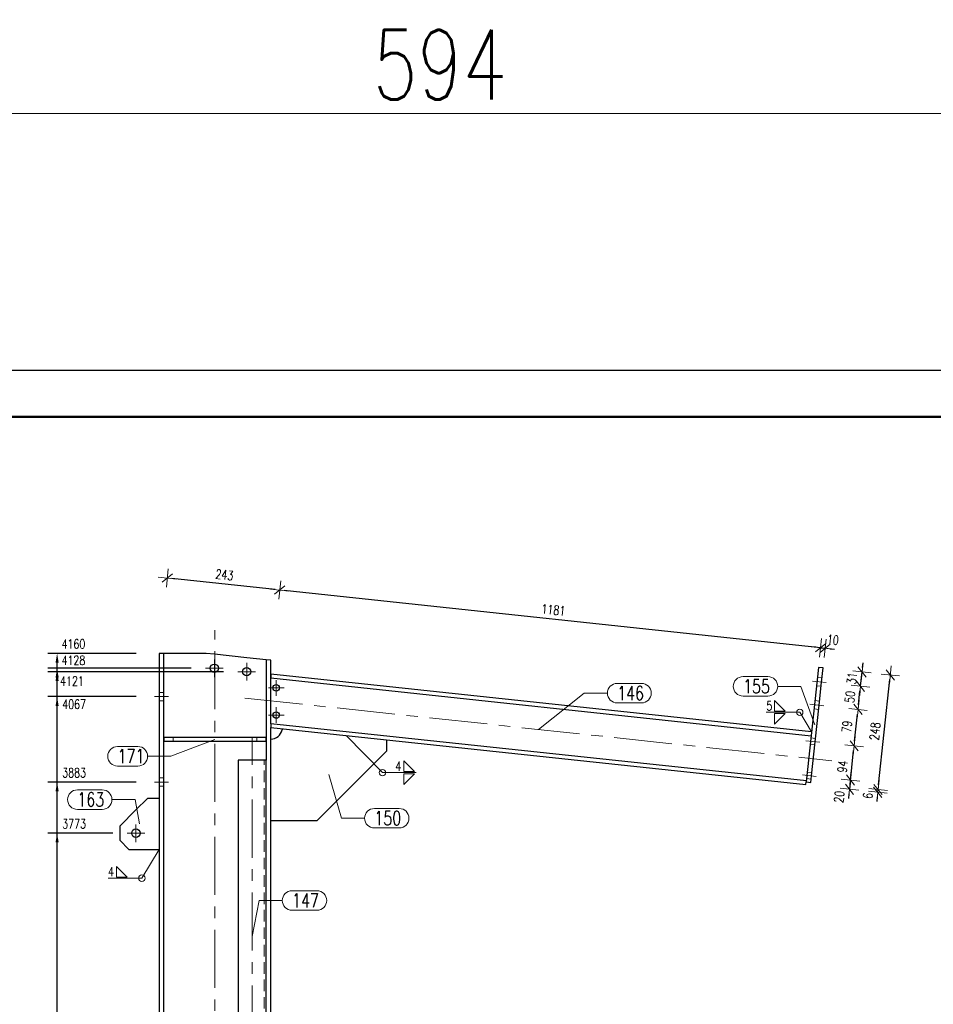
# Model space of a CAD drawing. Header units: millimetres. Extents: x -150 to 456, y 13545 to 14040.
# Tile 12 of 15: x 62 to 259, y 13828 to 14040. Entities that reach past the tile are written whole.
import ezdxf

# ---------------------------------------------------------------- set-up
doc = ezdxf.new("R2010")
doc.units = ezdxf.units.MM
doc.header["$LTSCALE"] = 10
doc.linetypes.add('HIDDEN', pattern=[0.375, 0.25, -0.125])
doc.linetypes.add('MITTE', pattern=[2, 1.25, -0.25, 0.25, -0.25])
doc.layers.get('Defpoints').update_dxf_attribs({"color": 1})
doc.layers.add('_FORMATKA', color=8, linetype='Continuous', plot=False)
for name, color, linetype, lineweight in [('_RAMKA', 7, 'Continuous', 35), ('PS_DIM', 4, 'Continuous', 13), ('PS_Hidden', 2, 'HIDDEN', 9), ('PS_Mid', 5, 'MITTE', 15), ('PS_Pos', 1, 'Continuous', 15), ('PS_Shape', 161, 'Continuous', 30), ('PS_SOLID', 7, 'Continuous', 30), ('PS_Weld', 1, 'Continuous', 9)]:
    doc.layers.add(name, color=color, linetype=linetype, lineweight=lineweight)
doc.styles.add('simplex', font='simplex.shx', dxfattribs={"width": 0.75})
doc.dimstyles.new('1_10_GŁ_DS1-LS10', dxfattribs={"dimtxt": 2, "dimasz": 2, "dimexe": 2, "dimexo": 5, "dimgap": 1, "dimtad": 1, "dimjust": 4, "dimdec": 0, "dimlfac": 10, "dimtxsty": 'simplex', "dimblk1": 'NONE', "dimsah": 1, "dimcen": 2, "dimclrd": 256, "dimclre": 256, "dimclrt": 3, "dimadec": 1, "dimazin": 0, "dimtfac": 1, "dimtdec": 0, "dimtmove": 2, "dimatfit": 3, "dimfxl": 1, "dimarcsym": 0})
doc.dimstyles.new('1_10_PRZ', dxfattribs={"dimtxt": 2, "dimasz": 1, "dimexe": 2, "dimexo": 5, "dimgap": 1, "dimtad": 1, "dimdec": 0, "dimlfac": 10, "dimtxsty": 'simplex', "dimblk": 'dimznak', "dimcen": 2, "dimse1": 1, "dimse2": 1, "dimclrt": 3, "dimadec": 1, "dimazin": 0, "dimtfac": 1, "dimtdec": 0, "dimtix": 1, "dimtmove": 2, "dimatfit": 3, "dimldrblk": 'dim-grot', "dimfxl": 1, "dimarcsym": 0})

# ---------------------------------------------------------------- blocks, each defined once
blk = doc.blocks.new('*D76')
at = {"layer": 'Defpoints', "color": 0, "transparency": 16777216}
for p in [(70.41, 13865.12), (87.39, 13865.12), (116.41, 13629.84)]:
    blk.add_point(p, dxfattribs=at)
at = {"layer": 'PS_DIM', "lineweight": -2, "transparency": 16777216}
for p, q in [((82.39, 13865.12), (68.41, 13865.12)), ((70.41, 13629.84), (70.41, 13863.12)), ((111.41, 13629.84), (68.41, 13629.84))]:
    blk.add_line(p, q, dxfattribs=at)
at = {"layer": 'PS_DIM', "transparency": 16777216}
blk.add_solid([(70.08, 13863.12), (70.75, 13863.12), (70.41, 13865.12)], dxfattribs=at)
at = {"layer": 'PS_DIM', "color": 3, "transparency": 16777216, "insert": (74.08, 13867.14), "char_height": 2, "attachment_point": 5, "rotation": 0.0573, "style": 'simplex'}
blk.add_mtext('3773', dxfattribs=at)
blk = doc.blocks.new('_None')
blk = doc.blocks.new('*D77')
at = {"layer": 'Defpoints', "color": 0, "transparency": 16777216}
for p in [(70.41, 13876.12), (92.41, 13876.12), (116.41, 13629.84)]:
    blk.add_point(p, dxfattribs=at)
at = {"layer": 'PS_DIM', "lineweight": -2, "transparency": 16777216}
for p, q in [((87.41, 13876.12), (68.41, 13876.12)), ((70.41, 13629.84), (70.41, 13874.12)), ((111.41, 13629.84), (68.41, 13629.84))]:
    blk.add_line(p, q, dxfattribs=at)
at = {"layer": 'PS_DIM', "transparency": 16777216}
blk.add_solid([(70.08, 13874.12), (70.75, 13874.12), (70.41, 13876.12)], dxfattribs=at)
at = {"layer": 'PS_DIM', "color": 3, "transparency": 16777216, "insert": (74.08, 13878.14), "char_height": 2, "attachment_point": 5, "rotation": 0.0573, "style": 'simplex'}
blk.add_mtext('3883', dxfattribs=at)
blk = doc.blocks.new('*D78')
at = {"layer": 'Defpoints', "color": 0, "transparency": 16777216}
for p in [(70.41, 13894.52), (92.41, 13894.52), (116.41, 13629.84)]:
    blk.add_point(p, dxfattribs=at)
at = {"layer": 'PS_DIM', "lineweight": -2, "transparency": 16777216}
for p, q in [((87.41, 13894.52), (68.41, 13894.52)), ((70.41, 13629.84), (70.41, 13892.52)), ((111.41, 13629.84), (68.41, 13629.84))]:
    blk.add_line(p, q, dxfattribs=at)
at = {"layer": 'PS_DIM', "transparency": 16777216}
blk.add_solid([(70.08, 13892.52), (70.75, 13892.52), (70.41, 13894.52)], dxfattribs=at)
at = {"layer": 'PS_DIM', "color": 3, "transparency": 16777216, "insert": (74.08, 13892.88), "char_height": 2, "attachment_point": 5, "rotation": 0.0573, "style": 'simplex'}
blk.add_mtext('4067', dxfattribs=at)
blk = doc.blocks.new('*D79')
at = {"layer": 'Defpoints', "color": 0, "transparency": 16777216}
for p in [(70.41, 13899.89), (111.24, 13899.89), (116.41, 13629.84)]:
    blk.add_point(p, dxfattribs=at)
at = {"layer": 'PS_DIM', "lineweight": -2, "transparency": 16777216}
for p, q in [((106.24, 13899.89), (68.41, 13899.89)), ((70.41, 13629.84), (70.41, 13897.89)), ((111.41, 13629.84), (68.41, 13629.84))]:
    blk.add_line(p, q, dxfattribs=at)
at = {"layer": 'PS_DIM', "transparency": 16777216}
blk.add_solid([(70.08, 13897.89), (70.75, 13897.89), (70.41, 13899.89)], dxfattribs=at)
at = {"layer": 'PS_DIM', "color": 3, "transparency": 16777216, "insert": (73.61, 13897.87), "char_height": 2, "attachment_point": 5, "rotation": 0.0573, "style": 'simplex'}
blk.add_mtext('4121', dxfattribs=at)
blk = doc.blocks.new('*D80')
at = {"layer": 'Defpoints', "color": 0, "transparency": 16777216}
for p in [(70.41, 13900.64), (104.28, 13900.64), (116.41, 13629.84)]:
    blk.add_point(p, dxfattribs=at)
at = {"layer": 'PS_DIM', "lineweight": -2, "transparency": 16777216}
for p, q in [((99.28, 13900.64), (68.41, 13900.64)), ((70.41, 13629.84), (70.41, 13898.64)), ((111.41, 13629.84), (68.41, 13629.84))]:
    blk.add_line(p, q, dxfattribs=at)
at = {"layer": 'PS_DIM', "transparency": 16777216}
blk.add_solid([(70.08, 13898.64), (70.75, 13898.64), (70.41, 13900.64)], dxfattribs=at)
at = {"layer": 'PS_DIM', "color": 3, "transparency": 16777216, "insert": (73.93, 13902.34), "char_height": 2, "attachment_point": 5, "rotation": 0.0573, "style": 'simplex'}
blk.add_mtext('4128', dxfattribs=at)
blk = doc.blocks.new('*D81')
at = {"layer": 'Defpoints', "color": 0, "transparency": 16777216}
for p in [(70.41, 13903.84), (92.41, 13903.84), (116.41, 13629.84)]:
    blk.add_point(p, dxfattribs=at)
at = {"layer": 'PS_DIM', "lineweight": -2, "transparency": 16777216}
for p, q in [((87.41, 13903.84), (68.41, 13903.84)), ((70.41, 13629.84), (70.41, 13901.84)), ((111.41, 13629.84), (68.41, 13629.84))]:
    blk.add_line(p, q, dxfattribs=at)
at = {"layer": 'PS_DIM', "transparency": 16777216}
blk.add_solid([(70.08, 13901.84), (70.75, 13901.84), (70.41, 13903.84)], dxfattribs=at)
at = {"layer": 'PS_DIM', "color": 3, "transparency": 16777216, "insert": (73.93, 13905.86), "char_height": 2, "attachment_point": 5, "rotation": 0.0573, "style": 'simplex'}
blk.add_mtext('4160', dxfattribs=at)
blk = doc.blocks.new('dimznak')
at = {"color": 0}
for points in [[(0, 2), (0, -2)], [(-2, 0), (2, 0)]]:
    blk.add_lwpolyline(points, dxfattribs=at)
at = {"color": 2}
blk.add_lwpolyline([(1, 1), (-1, -1)], dxfattribs=at)
blk = doc.blocks.new('*D87')
at = {"layer": 'Defpoints', "color": 0, "transparency": 16777216}
for p in [(235.83, 13904.93), (232.9, 13886.91), (233.9, 13886.8)]:
    blk.add_point(p, dxfattribs=at)
at = {"layer": 'PS_DIM', "color": 0, "lineweight": -2, "transparency": 16777216}
for p, q in [((233.84, 13905.15), (232.85, 13905.25)), ((234.84, 13905.04), (235.83, 13904.93)), ((236.82, 13904.83), (237.82, 13904.72))]:
    blk.add_line(p, q, dxfattribs=at)
for p, rotation in [((234.84, 13905.04), 353.9079972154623), ((235.83, 13904.93), 173.9079972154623)]:
    blk.add_blockref('dimznak', p, dxfattribs=dict(at, rotation=rotation))
at = {"layer": 'PS_DIM', "color": 3, "transparency": 16777216, "insert": (237.48, 13906.77), "char_height": 2, "attachment_point": 5, "rotation": 353.908, "style": 'simplex'}
blk.add_mtext('10', dxfattribs=at)
blk = doc.blocks.new('dim-grot')
blk.add_hatch(color=256).paths.add_polyline_path([(0, 0), (-2, 0.5), (-2, -0.5)])
blk.add_lwpolyline([(0, 0), (-2, 0.5), (-2, -0.5), (0, 0)])
blk = doc.blocks.new('*D88')
at = {"layer": 'Defpoints', "color": 0, "transparency": 16777216}
for p in [(118.35, 13917.47), (116.41, 13899.34), (233.9, 13886.8)]:
    blk.add_point(p, dxfattribs=at)
at = {"layer": 'PS_DIM', "color": 0, "lineweight": -2, "transparency": 16777216}
blk.add_line((234.84, 13905.04), (119.34, 13917.37), dxfattribs=at)
for p, rotation in [((118.35, 13917.47), 173.9079972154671), ((235.83, 13904.93), 353.9079972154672)]:
    blk.add_blockref('dimznak', p, dxfattribs=dict(at, rotation=rotation))
at = {"layer": 'PS_DIM', "color": 3, "transparency": 16777216, "insert": (177.3, 13913.19), "char_height": 2, "attachment_point": 5, "rotation": 353.908, "style": 'simplex'}
blk.add_mtext('1181', dxfattribs=at)
blk = doc.blocks.new('*D89')
at = {"layer": 'Defpoints', "color": 0, "transparency": 16777216}
for p in [(94.15, 13920.06), (92.41, 13903.84), (116.41, 13899.34)]:
    blk.add_point(p, dxfattribs=at)
at = {"layer": 'PS_DIM', "color": 0, "lineweight": -2, "transparency": 16777216}
blk.add_line((117.36, 13917.58), (95.14, 13919.95), dxfattribs=at)
for p, rotation in [((94.15, 13920.06), 173.9079972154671), ((118.35, 13917.47), 353.9079972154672)]:
    blk.add_blockref('dimznak', p, dxfattribs=dict(at, rotation=rotation))
at = {"layer": 'PS_DIM', "color": 3, "transparency": 16777216, "insert": (106.46, 13920.75), "char_height": 2, "attachment_point": 5, "rotation": 353.908, "style": 'simplex'}
blk.add_mtext('243', dxfattribs=at)
blk = doc.blocks.new('*D90')
at = {"layer": 'Defpoints', "color": 0, "transparency": 16777216}
for p in [(231.9, 13877.56), (231.69, 13875.57), (241.06, 13874.57)]:
    blk.add_point(p, dxfattribs=at)
at = {"layer": 'PS_DIM', "color": 0, "lineweight": -2, "transparency": 16777216}
for p, q in [((241.38, 13877.56), (241.48, 13878.55)), ((241.27, 13876.56), (241.06, 13874.57)), ((240.95, 13873.58), (240.85, 13872.59))]:
    blk.add_line(p, q, dxfattribs=at)
for p, rotation in [((241.27, 13876.56), 263.9079972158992), ((241.06, 13874.57), 83.90799721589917)]:
    blk.add_blockref('dimznak', p, dxfattribs=dict(at, rotation=rotation))
at = {"layer": 'PS_DIM', "color": 3, "transparency": 16777216, "insert": (238.84, 13872.95), "char_height": 2, "attachment_point": 5, "rotation": 83.908, "style": 'simplex'}
blk.add_mtext('20', dxfattribs=at)
blk = doc.blocks.new('*D91')
at = {"layer": 'Defpoints', "color": 0, "transparency": 16777216}
for p in [(234.68, 13884.71), (242.06, 13883.92), (231.69, 13875.57)]:
    blk.add_point(p, dxfattribs=at)
at = {"layer": 'PS_DIM', "color": 0, "lineweight": -2, "transparency": 16777216}
blk.add_line((241.17, 13875.57), (241.95, 13882.93), dxfattribs=at)
for p, rotation in [((242.06, 13883.92), 83.90799721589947), ((241.06, 13874.57), 263.9079972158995)]:
    blk.add_blockref('dimznak', p, dxfattribs=dict(at, rotation=rotation))
at = {"layer": 'PS_DIM', "color": 3, "transparency": 16777216, "insert": (239.57, 13879.46), "char_height": 2, "attachment_point": 5, "rotation": 83.908, "style": 'simplex'}
blk.add_mtext('94', dxfattribs=at)
blk = doc.blocks.new('*D92')
at = {"layer": 'Defpoints', "color": 0, "transparency": 16777216}
for p in [(235.52, 13892.56), (242.9, 13891.78), (234.68, 13884.71)]:
    blk.add_point(p, dxfattribs=at)
at = {"layer": 'PS_DIM', "color": 0, "lineweight": -2, "transparency": 16777216}
blk.add_line((242.16, 13884.92), (242.79, 13890.78), dxfattribs=at)
for p, rotation in [((242.9, 13891.78), 83.90799721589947), ((242.06, 13883.92), 263.9079972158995)]:
    blk.add_blockref('dimznak', p, dxfattribs=dict(at, rotation=rotation))
at = {"layer": 'PS_DIM', "color": 3, "transparency": 16777216, "insert": (240.49, 13888.06), "char_height": 2, "attachment_point": 5, "rotation": 83.908, "style": 'simplex'}
blk.add_mtext('79', dxfattribs=at)
blk = doc.blocks.new('*D93')
at = {"layer": 'Defpoints', "color": 0, "transparency": 16777216}
for p in [(236.05, 13897.54), (243.43, 13896.75), (235.52, 13892.56)]:
    blk.add_point(p, dxfattribs=at)
at = {"layer": 'PS_DIM', "color": 0, "lineweight": -2, "transparency": 16777216}
blk.add_line((243, 13892.77), (243.32, 13895.75), dxfattribs=at)
for p, rotation in [((243.43, 13896.75), 83.90799721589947), ((242.9, 13891.78), 263.9079972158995)]:
    blk.add_blockref('dimznak', p, dxfattribs=dict(at, rotation=rotation))
at = {"layer": 'PS_DIM', "color": 3, "transparency": 16777216, "insert": (241.17, 13894.47), "char_height": 2, "attachment_point": 5, "rotation": 83.908, "style": 'simplex'}
blk.add_mtext('50', dxfattribs=at)
blk = doc.blocks.new('*D94')
at = {"layer": 'Defpoints', "color": 0, "transparency": 16777216}
for p in [(235.38, 13900.72), (243.76, 13899.83), (236.05, 13897.54)]:
    blk.add_point(p, dxfattribs=at)
at = {"layer": 'PS_DIM', "color": 0, "lineweight": -2, "transparency": 16777216}
for p, q in [((243.43, 13896.75), (243.76, 13899.83)), ((243.86, 13900.83), (243.97, 13901.82)), ((243.32, 13895.75), (243.21, 13894.76))]:
    blk.add_line(p, q, dxfattribs=at)
for p, rotation in [((243.76, 13899.83), 263.9079972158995), ((243.43, 13896.75), 83.9079972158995)]:
    blk.add_blockref('dimznak', p, dxfattribs=dict(at, rotation=rotation))
at = {"layer": 'PS_DIM', "color": 3, "transparency": 16777216, "insert": (241.6, 13898.5), "char_height": 2, "attachment_point": 5, "rotation": 83.908, "style": 'simplex'}
blk.add_mtext('31', dxfattribs=at)
blk = doc.blocks.new('*D95')
at = {"layer": 'Defpoints', "color": 0, "transparency": 16777216}
for p in [(231.69, 13875.57), (231.75, 13876.17), (247.22, 13874.52)]:
    blk.add_point(p, dxfattribs=at)
at = {"layer": 'PS_DIM', "color": 0, "lineweight": -2, "transparency": 16777216}
for p, q in [((247.32, 13875.51), (247.43, 13876.51)), ((247.15, 13873.92), (247.22, 13874.52)), ((247.05, 13872.93), (246.94, 13871.93))]:
    blk.add_line(p, q, dxfattribs=at)
for p, rotation in [((247.22, 13874.52), 263.9079933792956), ((247.15, 13873.92), 83.90799337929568)]:
    blk.add_blockref('dimznak', p, dxfattribs=dict(at, rotation=rotation))
at = {"layer": 'PS_DIM', "color": 3, "transparency": 16777216, "insert": (245.01, 13873.17), "char_height": 2, "attachment_point": 5, "rotation": 83.908, "style": 'simplex'}
blk.add_mtext('6', dxfattribs=at)
blk = doc.blocks.new('*D96')
at = {"layer": 'Defpoints', "color": 0, "transparency": 16777216}
for p in [(234.39, 13900.83), (249.85, 13899.18), (231.75, 13876.17)]:
    blk.add_point(p, dxfattribs=at)
at = {"layer": 'PS_DIM', "color": 0, "lineweight": -2, "transparency": 16777216}
blk.add_line((247.32, 13875.51), (249.74, 13898.19), dxfattribs=at)
for p, rotation in [((249.85, 13899.18), 83.90799337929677), ((247.22, 13874.52), 263.9079933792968)]:
    blk.add_blockref('dimznak', p, dxfattribs=dict(at, rotation=rotation))
at = {"layer": 'PS_DIM', "color": 3, "transparency": 16777216, "insert": (246.54, 13887.06), "char_height": 2, "attachment_point": 5, "rotation": 83.908, "style": 'simplex'}
blk.add_mtext('248', dxfattribs=at)
blk = doc.blocks.new('*D127')
at = {"color": 252, "lineweight": -2, "transparency": 16777216}
blk.add_line((-591, 475.33), (-3, 475.33), dxfattribs=at)
at = {"layer": 'Defpoints', "color": 0, "transparency": 16777216}
for p in [(0, 475.33), (-594, 420), (0, 420)]:
    blk.add_point(p, dxfattribs=at)
at = {"color": 252, "lineweight": -2, "transparency": 16777216, "xscale": 3, "yscale": 3, "zscale": 3, "rotation": 180}
blk.add_blockref('dimznak', (-594, 475.33), dxfattribs=at)
at = {"color": 252, "lineweight": -2, "transparency": 16777216, "xscale": 3, "yscale": 3, "zscale": 3}
blk.add_blockref('dimznak', (0, 475.33), dxfattribs=at)
at = {"color": 252, "transparency": 16777216, "insert": (-297, 485.83), "char_height": 15, "attachment_point": 5, "style": 'simplex'}
blk.add_mtext('594', dxfattribs=at)
blk = doc.blocks.new('*X207')
at = {"layer": 'PS_Hidden', "color": 2, "linetype": 'HIDDEN'}
for p, q in [((92.41, 13771.84), (92.41, 13903.84)), ((93.39, 13903.84), (93.39, 13876.12)), ((235.15, 13898.54), (234.15, 13898.64)), ((233.96, 13896.85), (234.96, 13896.75)), ((93.39, 13895.42), (92.41, 13895.42)), ((92.41, 13893.62), (93.39, 13893.62)), ((234.62, 13893.57), (233.62, 13893.67)), ((233.43, 13891.88), (234.43, 13891.78)), ((95.41, 13884.92), (95.41, 13885.72)), ((113.41, 13884.92), (113.41, 13885.72)), ((233.76, 13885.51), (232.76, 13885.62)), ((232.61, 13884.22), (233.61, 13884.12)), ((115.03, 13804.84), (115.03, 13880.84)), ((93.39, 13877.02), (92.41, 13877.02)), ((231.83, 13876.87), (232.82, 13876.76)), ((232.97, 13878.15), (231.98, 13878.26)), ((93.39, 13875.22), (92.41, 13875.22)), ((93.39, 13876.12), (93.39, 13875.67)), ((93.39, 13875.67), (93.39, 13875.34)), ((93.39, 13875.34), (93.39, 13875.22))]:
    blk.add_line(p, q, dxfattribs=at)
at = {"layer": 'PS_Mid', "color": 5, "linetype": 'MITTE'}
for p, q in [((104.41, 13771.84), (104.41, 13908.84)), ((104.28, 13902.54), (104.28, 13898.74)), ((106.18, 13900.64), (102.38, 13900.64)), ((113.14, 13899.89), (109.34, 13899.89)), ((111.24, 13901.79), (111.24, 13897.99)), ((117.61, 13898.1), (117.61, 13894.7)), ((233.06, 13897.85), (236.05, 13897.54)), ((233.06, 13897.85), (236.05, 13897.54)), ((233.06, 13897.85), (236.05, 13897.54)), ((233.06, 13897.85), (236.05, 13897.54)), ((119.31, 13896.4), (115.91, 13896.4)), ((91.41, 13894.52), (94.39, 13894.52)), ((91.41, 13894.52), (94.39, 13894.52)), ((110.84, 13894.2), (237.27, 13880.71)), ((117.61, 13892.26), (117.61, 13888.86)), ((232.53, 13892.88), (235.52, 13892.56)), ((232.53, 13892.88), (235.52, 13892.56)), ((232.53, 13892.88), (235.52, 13892.56)), ((232.53, 13892.88), (235.52, 13892.56)), ((119.31, 13890.56), (115.91, 13890.56)), ((112.43, 13799.84), (112.43, 13885.84)), ((234.68, 13884.71), (231.69, 13885.03)), ((234.68, 13884.71), (231.69, 13885.03)), ((233.89, 13877.35), (230.91, 13877.67)), ((233.89, 13877.35), (230.91, 13877.67)), ((91.41, 13876.12), (94.39, 13876.12)), ((91.41, 13876.12), (94.39, 13876.12)), ((87.39, 13867.02), (87.39, 13863.22)), ((89.29, 13865.12), (85.49, 13865.12))]:
    blk.add_line(p, q, dxfattribs=at)
at = {"layer": 'PS_SOLID', "color": 7, "linetype": 'Continuous'}
for p, q in [((93.39, 13903.84), (92.41, 13903.84)), ((92.41, 13903.84), (92.41, 13771.84)), ((102.52, 13903.84), (93.39, 13903.84)), ((93.39, 13894.52), (93.39, 13903.84)), ((104.28, 13903.65), (102.52, 13903.84)), ((111.24, 13902.91), (104.28, 13903.65)), ((115.43, 13902.46), (111.24, 13902.91)), ((116.41, 13902.36), (115.43, 13902.46)), ((115.43, 13902.46), (115.43, 13880.84)), ((116.41, 13899.34), (116.41, 13902.36)), ((234.39, 13900.83), (231.75, 13876.17)), ((235.38, 13900.72), (234.39, 13900.83)), ((235.05, 13897.64), (235.38, 13900.72)), ((116.41, 13898.54), (116.41, 13899.34)), ((232.9, 13886.91), (116.41, 13899.34)), ((116.41, 13899.34), (116.41, 13898.54)), ((116.41, 13888.68), (116.41, 13898.54)), ((116.41, 13898.54), (232.82, 13886.11)), ((234.52, 13892.67), (235.05, 13897.64)), ((93.39, 13876.12), (93.39, 13894.52)), ((233.68, 13884.81), (234.52, 13892.67)), ((116.41, 13888.68), (116.41, 13887.88)), ((231.78, 13876.37), (116.41, 13888.68)), ((116.41, 13887.88), (231.69, 13875.57)), ((116.41, 13771.84), (116.41, 13887.88)), ((118.89, 13887.61), (118.87, 13887.39)), ((115.41, 13885.72), (93.41, 13885.72)), ((93.41, 13885.72), (93.41, 13884.92)), ((93.41, 13884.92), (115.41, 13884.92)), ((115.41, 13884.92), (115.41, 13885.72)), ((141.41, 13882.88), (141.41, 13885.21)), ((126.41, 13867.88), (141.41, 13882.88)), ((232.9, 13877.46), (233.68, 13884.81)), ((115.43, 13880.84), (109.43, 13880.84)), ((109.43, 13880.84), (109.43, 13804.84)), ((115.43, 13804.84), (115.43, 13880.84)), ((232.75, 13876.06), (232.9, 13877.46)), ((93.39, 13771.84), (93.39, 13876.12)), ((231.69, 13875.57), (231.75, 13876.17)), ((231.75, 13876.17), (232.75, 13876.06)), ((89.89, 13872.62), (87.39, 13870.12)), ((92.41, 13872.62), (89.89, 13872.62)), ((87.39, 13870.12), (83.89, 13866.62)), ((83.89, 13866.62), (83.89, 13863.62)), ((116.41, 13867.88), (126.41, 13867.88)), ((83.89, 13863.62), (85.89, 13861.62)), ((85.89, 13861.62), (92.41, 13861.62))]:
    blk.add_line(p, q, dxfattribs=at)
at = {"layer": 'PS_SOLID', "color": 7}
for centre, radius in [((104.28, 13900.64), 0.9), ((111.24, 13899.89), 0.9), ((117.61, 13896.4), 0.7), ((117.61, 13890.56), 0.7), ((87.39, 13865.12), 0.9)]:
    blk.add_circle(centre, radius, dxfattribs=at)
at = {"layer": 'PS_SOLID'}
blk.add_arc((116.41, 13887.88), 2.5, 270, 348.75, dxfattribs=at)
blk = doc.blocks.new('*X223')
at = {"color": 1}
for p, q in [((74.77, 13874.45), (80.13, 13874.45)), ((82.23, 13872.35), (87.23, 13872.35)), ((88.15, 13867.12), (87.23, 13872.35)), ((74.77, 13870.25), (80.13, 13870.25))]:
    blk.add_line(p, q, dxfattribs=at)
for centre, start, end in [((74.77, 13872.35), 90, 270), ((80.13, 13872.35), 270, 90)]:
    blk.add_arc(centre, 2.1, start, end, dxfattribs=at)
at = {"color": 2, "style": 'simplex', "width": 0.75}
blk.add_text('163', height=3, dxfattribs=at).set_placement((74.77, 13870.85))
blk = doc.blocks.new('*X224')
at = {"color": 1}
for p, q in [((121.01, 13852.72), (126.37, 13852.72)), ((112.43, 13842.84), (113.91, 13850.62)), ((113.91, 13850.62), (118.91, 13850.62)), ((121.01, 13848.52), (126.37, 13848.52))]:
    blk.add_line(p, q, dxfattribs=at)
for centre, start, end in [((121.01, 13850.62), 90, 270), ((126.37, 13850.62), 270, 90)]:
    blk.add_arc(centre, 2.1, start, end, dxfattribs=at)
at = {"color": 2, "style": 'simplex', "width": 0.75}
blk.add_text('147', height=3, dxfattribs=at).set_placement((121.01, 13849.12))
blk = doc.blocks.new('*X225')
at = {"color": 1}
for p, q in [((104.41, 13885.32), (94.91, 13881.68)), ((83.42, 13883.78), (87.81, 13883.78)), ((89.91, 13881.68), (94.91, 13881.68)), ((83.42, 13879.58), (87.81, 13879.58))]:
    blk.add_line(p, q, dxfattribs=at)
for centre, start, end in [((83.42, 13881.68), 90, 270), ((87.81, 13881.68), 270, 90)]:
    blk.add_arc(centre, 2.1, start, end, dxfattribs=at)
at = {"color": 2, "style": 'simplex', "width": 0.75}
blk.add_text('171', height=3, dxfattribs=at).set_placement((83.42, 13880.18))
blk = doc.blocks.new('*X226')
at = {"color": 1}
for p, q in [((104.41, 13885.32), (94.91, 13881.68)), ((83.42, 13883.78), (87.81, 13883.78)), ((89.91, 13881.68), (94.91, 13881.68)), ((83.42, 13879.58), (87.81, 13879.58))]:
    blk.add_line(p, q, dxfattribs=at)
for centre, start, end in [((83.42, 13881.68), 90, 270), ((87.81, 13881.68), 270, 90)]:
    blk.add_arc(centre, 2.1, start, end, dxfattribs=at)
at = {"color": 2, "style": 'simplex', "width": 0.75}
blk.add_text('171', height=3, dxfattribs=at).set_placement((83.42, 13880.18))
blk = doc.blocks.new('*X227')
at = {"color": 1}
for p, q in [((128.91, 13877.76), (131.63, 13868.34)), ((138.73, 13870.44), (144.09, 13870.44)), ((131.63, 13868.34), (136.63, 13868.34)), ((138.73, 13866.24), (144.09, 13866.24))]:
    blk.add_line(p, q, dxfattribs=at)
for centre, start, end in [((138.73, 13868.34), 90, 270), ((144.09, 13868.34), 270, 90)]:
    blk.add_arc(centre, 2.1, start, end, dxfattribs=at)
at = {"color": 2, "style": 'simplex', "width": 0.75}
blk.add_text('150', height=3, dxfattribs=at).set_placement((138.73, 13866.84))
blk = doc.blocks.new('*X228')
at = {"color": 1}
for p, q in [((191.02, 13897.38), (196.27, 13897.38)), ((174.05, 13887.46), (183.92, 13895.28)), ((183.92, 13895.28), (188.92, 13895.28)), ((191.02, 13893.18), (196.27, 13893.18))]:
    blk.add_line(p, q, dxfattribs=at)
for centre, start, end in [((191.02, 13895.28), 90, 270), ((196.27, 13895.28), 270, 90)]:
    blk.add_arc(centre, 2.1, start, end, dxfattribs=at)
at = {"color": 2, "style": 'simplex', "width": 0.75}
blk.add_text('146', height=3, dxfattribs=at).set_placement((191.02, 13893.78))
blk = doc.blocks.new('*X229')
at = {"color": 1}
for p, q in [((218.14, 13898.84), (223.49, 13898.84)), ((225.59, 13896.74), (230.59, 13896.74)), ((233.57, 13888.45), (230.59, 13896.74)), ((218.14, 13894.64), (223.49, 13894.64))]:
    blk.add_line(p, q, dxfattribs=at)
for centre, start, end in [((218.14, 13896.74), 90, 270), ((223.49, 13896.74), 270, 90)]:
    blk.add_arc(centre, 2.1, start, end, dxfattribs=at)
at = {"color": 2, "style": 'simplex', "width": 0.75}
blk.add_text('155', height=3, dxfattribs=at).set_placement((218.14, 13895.24))
blk = doc.blocks.new('*X264')
at = {"color": 9}
for p in [(92.41, 13861.62), (81.39, 13855.43)]:
    blk.add_line(p, (88.67, 13855.43), dxfattribs=at)
at = {"color": 3}
for p, q in [((85.52, 13855.66), (83.22, 13857.96)), ((83.22, 13857.96), (83.22, 13855.66)), ((83.22, 13855.66), (85.52, 13855.66))]:
    blk.add_line(p, q, dxfattribs=at)
at = {"color": 9}
blk.add_circle((88.67, 13855.43), 0.69, dxfattribs=at)
at = {"color": 2, "style": 'simplex', "width": 0.75}
blk.add_text('4', height=2, dxfattribs=at).set_placement((81.39, 13855.83))
blk = doc.blocks.new('*X267')
at = {"color": 9}
for p, q in [((132.64, 13886.15), (140.49, 13878.16)), ((140.49, 13878.16), (147.77, 13878.16))]:
    blk.add_line(p, q, dxfattribs=at)
at = {"color": 3}
for p, q in [((147.39, 13878.39), (145.09, 13880.69)), ((145.09, 13880.69), (145.09, 13878.39)), ((145.09, 13878.39), (147.39, 13878.39)), ((145.09, 13877.93), (147.39, 13877.93)), ((147.39, 13877.93), (145.09, 13875.63)), ((145.09, 13875.63), (145.09, 13877.93))]:
    blk.add_line(p, q, dxfattribs=at)
at = {"color": 9}
blk.add_circle((140.49, 13878.16), 0.69, dxfattribs=at)
at = {"color": 2, "style": 'simplex', "width": 0.75}
blk.add_text('4', height=2, dxfattribs=at).set_placement((143.25, 13878.56))
blk = doc.blocks.new('*X268')
at = {"color": 3}
for p, q in [((227.19, 13891.38), (224.89, 13893.68)), ((224.89, 13893.68), (224.89, 13891.38)), ((224.89, 13891.38), (227.19, 13891.38)), ((224.89, 13890.92), (227.19, 13890.92)), ((227.19, 13890.92), (224.89, 13888.62)), ((224.89, 13888.62), (224.89, 13890.92))]:
    blk.add_line(p, q, dxfattribs=at)
at = {"color": 9}
for p in [(223.14, 13891.15), (232.9, 13886.91)]:
    blk.add_line(p, (230.35, 13891.15), dxfattribs=at)
blk.add_circle((230.35, 13891.15), 0.69, dxfattribs=at)
at = {"color": 2, "style": 'simplex', "width": 0.75}
blk.add_text('5', height=2, dxfattribs=at).set_placement((223.14, 13891.55))
blk = doc.blocks.new('*U122')
at = {"layer": '_FORMATKA', "lineweight": -3}
blk.add_lwpolyline([(-594, 0), (0, 0), (0, 420), (-594, 420)], close=True, dxfattribs=at)
at = {"layer": '_RAMKA', "lineweight": -3, "const_width": 0.5}
blk.add_lwpolyline([(-564, 10), (-10, 10), (-10, 410), (-564, 410)], close=True, dxfattribs=at)
dim = blk.add_linear_dim(base=(0, 475.33), p1=(-594, 420), p2=(0, 420), dimstyle='1_10_PRZ', override={"dimscale": 3, "dimtxt": 5, "dimlfac": 1, "dimclrd": 252, "dimclrt": 252})
dim.commit()
dim.dimension.update_dxf_attribs({"geometry": '*D127', "text_midpoint": (-297, 485.83)})

msp = doc.modelspace()

# ---------------------------------------------------------------- block references
at = {"layer": 'PS_DIM'}
msp.add_blockref('*U122', (449.86, 13544.75), dxfattribs=at)
at = {"layer": 'PS_Pos'}
for name in ['*X229', '*X228', '*X225', '*X226', '*X227', '*X223', '*X224']:
    msp.add_blockref(name, (0, 0), dxfattribs=at)
at = {"layer": 'PS_Shape', "color": 66}
msp.add_blockref('*X207', (0, 0), dxfattribs=at)
at = {"layer": 'PS_Weld'}
for name in ['*X268', '*X267', '*X264']:
    msp.add_blockref(name, (0, 0), dxfattribs=at)

# ---------------------------------------------------------------- dimensions: what is measured, and where the dimension line sits
at = {"layer": 'PS_DIM'}
for base, p1, p2, angle, picture, middle in [((94.15, 13920.06), (116.41, 13899.34), (92.41, 13903.84), 173.908, '*D89', (106.46, 13920.75)), ((118.3497, 13917.4734), (233.8952, 13886.8032), (116.4146, 13899.3417), 173.908, '*D88', (177.3023, 13913.1929)), ((249.85, 13899.18), (231.75, 13876.17), (234.39, 13900.83), 263.908, '*D96', (246.54, 13887.06)), ((243.76, 13899.83), (236.05, 13897.54), (235.38, 13900.72), 83.908, '*D94', (241.6, 13898.5)), ((243.43, 13896.75), (235.52, 13892.56), (236.05, 13897.54), 83.908, '*D93', (241.17, 13894.47)), ((242.9, 13891.78), (234.68, 13884.71), (235.52, 13892.56), 83.908, '*D92', (240.49, 13888.06)), ((242.06, 13883.92), (231.69, 13875.57), (234.68, 13884.71), 83.908, '*D91', (239.57, 13879.46))]:
    dim = msp.add_linear_dim(base=base, p1=p1, p2=p2, angle=angle, dimstyle='1_10_PRZ', dxfattribs=at)
    dim.commit()
    dim.dimension.update_dxf_attribs({"geometry": picture, "text_midpoint": middle})
for base, p1, p2, angle, picture, middle in [((235.83, 13904.93), (232.9, 13886.91), (233.9, 13886.8), 353.908, '*D87', (237.48, 13906.77)), ((241.06, 13874.57), (231.9, 13877.56), (231.69, 13875.57), 263.908, '*D90', (238.84, 13872.95)), ((247.22, 13874.52), (231.69, 13875.57), (231.75, 13876.17), 83.908, '*D95', (245.01, 13873.17))]:
    dim = msp.add_linear_dim(base=base, p1=p1, p2=p2, angle=angle, dimstyle='1_10_PRZ', dxfattribs=at)
    dim.commit()
    dim.dimension.update_dxf_attribs({"geometry": picture, "text_midpoint": middle, "dimtype": 129})
for base, p2, text, picture, middle in [((70.41, 13903.84), (92.41, 13903.84), '4160', '*D81', (73.93, 13905.86)), ((70.41, 13900.64), (104.28, 13900.64), '4128', '*D80', (73.93, 13902.34)), ((70.41, 13899.89), (111.24, 13899.89), '4121', '*D79', (73.61, 13897.87)), ((70.41, 13894.52), (92.41, 13894.52), '4067', '*D78', (74.08, 13892.88)), ((70.41, 13876.12), (92.41, 13876.12), '3883', '*D77', (74.08, 13878.14)), ((70.41, 13865.12), (87.39, 13865.12), '3773', '*D76', (74.08, 13867.14))]:
    dim = msp.add_linear_dim(base=base, p1=(116.41, 13629.84), p2=p2, angle=90, text=text, dimstyle='1_10_GŁ_DS1-LS10', dxfattribs=at)
    dim.commit()
    dim.dimension.update_dxf_attribs({"geometry": picture, "text_midpoint": middle, "dimtype": 128, "text_rotation": 0.0573})

doc.saveas('drawing.dxf')
